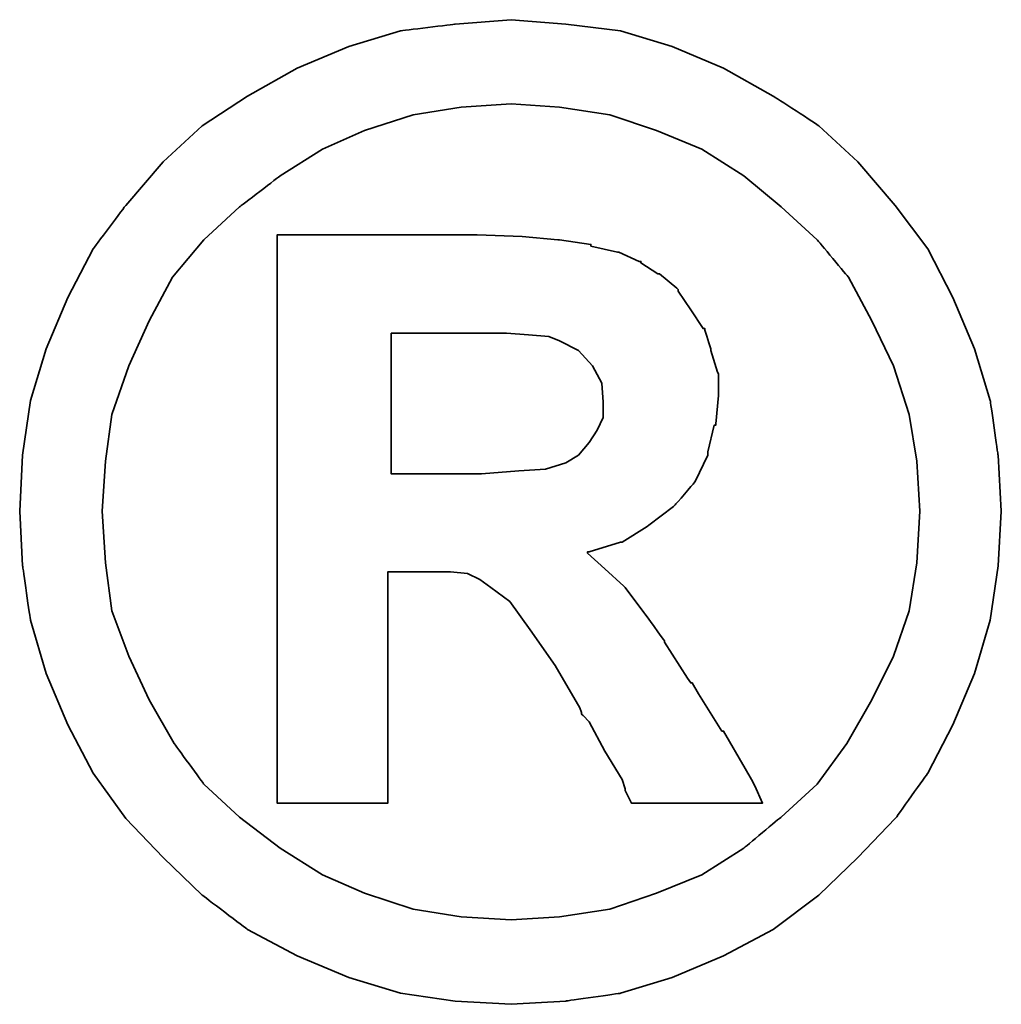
# Model space of a CAD drawing. Header units: millimetres. Extents: x 148 to 541, y 116 to 236.
# Tile 51 of 55: x 460.466 to 461.402, y 154.415 to 155.355. Entities that reach past the tile are written whole.
import ezdxf

# ---------------------------------------------------------------- set-up
doc = ezdxf.new("R2010")
doc.units = ezdxf.units.MM
doc.header["$LTSCALE"] = 0.1
doc.layers.add('DIM', color=4, linetype='CONTINUOUS')
doc.layers.add('layer 1', color=7, linetype='CONTINUOUS')

# ---------------------------------------------------------------- blocks, each defined once
blk = doc.blocks.new('TBI MOTION logo(完整正式版)')
at = {"layer": 'layer 1', "color": 22, "lineweight": 35}
for points, knots in [([(81.20634, 4.98624), (81.20634, 4.98624), (81.18649, 5.32862), (81.18649, 5.32862), (81.18649, 5.32862), (81.18649, 5.32862), (81.13886, 5.66206), (81.13886, 5.66206), (81.13886, 5.66206), (81.13886, 5.66206), (81.04359, 5.97764), (81.04359, 5.97764), (81.04359, 5.97764), (81.04359, 5.97764), (80.91061, 6.29124), (80.91061, 6.29124), (80.91061, 6.29124), (80.91061, 6.29124), (80.75778, 6.58697), (80.75778, 6.58697), (80.75778, 6.58697), (80.75778, 6.58697), (80.5593, 6.85294), (80.5593, 6.85294), (80.5593, 6.85294), (80.5593, 6.85294), (80.33105, 7.1189), (80.33105, 7.1189), (80.33105, 7.1189), (80.33105, 7.1189), (80.09287, 7.33921), (80.09287, 7.33921), (80.09287, 7.33921), (80.09287, 7.33921), (79.815, 7.51982), (79.815, 7.51982), (79.815, 7.51982), (79.815, 7.51982), (79.51133, 7.69051), (79.51133, 7.69051), (79.51133, 7.69051), (79.51133, 7.69051), (79.19773, 7.8235), (79.19773, 7.8235), (79.19773, 7.8235), (79.19773, 7.8235), (78.88215, 7.91877), (78.88215, 7.91877), (78.88215, 7.91877), (78.88215, 7.91877), (78.54871, 7.95846), (78.54871, 7.95846), (78.54871, 7.95846), (78.54871, 7.95846), (78.21526, 7.98625), (78.21526, 7.98625), (78.21526, 7.98625), (78.21526, 7.98625), (77.87388, 7.95846), (77.87388, 7.95846), (77.87388, 7.95846), (77.87388, 7.95846), (77.54044, 7.91877), (77.54044, 7.91877), (77.54044, 7.91877), (77.54044, 7.91877), (77.22485, 7.8235), (77.22485, 7.8235), (77.22485, 7.8235), (77.22485, 7.8235), (76.91027, 7.69051), (76.91027, 7.69051), (76.91027, 7.69051), (76.91027, 7.69051), (76.6056, 7.51982), (76.6056, 7.51982), (76.6056, 7.51982), (76.6056, 7.51982), (76.32972, 7.33921), (76.32972, 7.33921), (76.32972, 7.33921), (76.32972, 7.33921), (76.09154, 7.1189), (76.09154, 7.1189), (76.09154, 7.1189), (76.09154, 7.1189), (75.86329, 6.85294), (75.86329, 6.85294), (75.86329, 6.85294), (75.86329, 6.85294), (75.66382, 6.58697), (75.66382, 6.58697), (75.66382, 6.58697), (75.66382, 6.58697), (75.51099, 6.29124), (75.51099, 6.29124), (75.51099, 6.29124), (75.51099, 6.29124), (75.37702, 5.97764), (75.37702, 5.97764), (75.37702, 5.97764), (75.37702, 5.97764), (75.28175, 5.66206), (75.28175, 5.66206), (75.28175, 5.66206), (75.28175, 5.66206), (75.23411, 5.32862), (75.23411, 5.32862), (75.23411, 5.32862), (75.23411, 5.32862), (75.21625, 4.98624), (75.21625, 4.98624), (75.21625, 4.98624), (75.21625, 4.98624), (75.23411, 4.6528), (75.23411, 4.6528), (75.23411, 4.6528), (75.23411, 4.6528), (75.28175, 4.32035), (75.28175, 4.32035), (75.28175, 4.32035), (75.28175, 4.32035), (75.37702, 3.99583), (75.37702, 3.99583), (75.37702, 3.99583), (75.37702, 3.99583), (75.51099, 3.68224), (75.51099, 3.68224), (75.51099, 3.68224), (75.51099, 3.68224), (75.66382, 3.38749), (75.66382, 3.38749), (75.66382, 3.38749), (75.66382, 3.38749), (75.86329, 3.10963), (75.86329, 3.10963), (75.86329, 3.10963), (75.86329, 3.10963), (76.09154, 2.87145), (76.09154, 2.87145), (76.09154, 2.87145), (76.09154, 2.87145), (76.32972, 2.6432), (76.32972, 2.6432), (76.32972, 2.6432), (76.32972, 2.6432), (76.6056, 2.43381), (76.6056, 2.43381), (76.6056, 2.43381), (76.6056, 2.43381), (76.91027, 2.27205), (76.91027, 2.27205), (76.91027, 2.27205), (76.91027, 2.27205), (77.22485, 2.13906), (77.22485, 2.13906), (77.22485, 2.13906), (77.22485, 2.13906), (77.54044, 2.0438), (77.54044, 2.0438), (77.54044, 2.0438), (77.54044, 2.0438), (77.87388, 1.99616), (77.87388, 1.99616), (77.87388, 1.99616), (77.87388, 1.99616), (78.21526, 1.97631), (78.21526, 1.97631), (78.21526, 1.97631), (78.21526, 1.97631), (78.54871, 1.99616), (78.54871, 1.99616), (78.54871, 1.99616), (78.54871, 1.99616), (78.88215, 2.0438), (78.88215, 2.0438), (78.88215, 2.0438), (78.88215, 2.0438), (79.19773, 2.13906), (79.19773, 2.13906), (79.19773, 2.13906), (79.19773, 2.13906), (79.51133, 2.27205), (79.51133, 2.27205), (79.51133, 2.27205), (79.51133, 2.27205), (79.815, 2.43381), (79.815, 2.43381), (79.815, 2.43381), (79.815, 2.43381), (80.09287, 2.6432), (80.09287, 2.6432), (80.09287, 2.6432), (80.09287, 2.6432), (80.33105, 2.87145), (80.33105, 2.87145), (80.33105, 2.87145), (80.33105, 2.87145), (80.5593, 3.10963), (80.5593, 3.10963), (80.5593, 3.10963), (80.5593, 3.10963), (80.75778, 3.38749), (80.75778, 3.38749), (80.75778, 3.38749), (80.75778, 3.38749), (80.91061, 3.68224), (80.91061, 3.68224), (80.91061, 3.68224), (80.91061, 3.68224), (81.04359, 3.99583), (81.04359, 3.99583), (81.04359, 3.99583), (81.04359, 3.99583), (81.13886, 4.32035), (81.13886, 4.32035), (81.13886, 4.32035), (81.13886, 4.32035), (81.18649, 4.6528), (81.18649, 4.6528), (81.18649, 4.6528), (81.18649, 4.6528), (81.20634, 4.98624), (81.20634, 4.98624)], [0, 0, 0, 0, 0.0178571, 0.0178571, 0.0178571, 0.0178572, 0.0357143, 0.0357143, 0.0357143, 0.0357143, 0.0535714, 0.0535714, 0.0535714, 0.0535714, 0.0714286, 0.0714286, 0.0714286, 0.0714286, 0.0892857, 0.0892857, 0.0892857, 0.0892857, 0.1071429, 0.1071429, 0.1071429, 0.1071429, 0.125, 0.125, 0.125, 0.125, 0.1428571, 0.1428571, 0.1428571, 0.1428572, 0.1607143, 0.1607143, 0.1607143, 0.1607143, 0.1785714, 0.1785714, 0.1785714, 0.1785714, 0.1964286, 0.1964286, 0.1964286, 0.1964286, 0.2142857, 0.2142857, 0.2142857, 0.2142857, 0.2321429, 0.2321429, 0.2321429, 0.2321429, 0.25, 0.25, 0.25, 0.25, 0.2678571, 0.2678571, 0.2678571, 0.2678572, 0.2857143, 0.2857143, 0.2857143, 0.2857143, 0.3035714, 0.3035714, 0.3035714, 0.3035714, 0.3214286, 0.3214286, 0.3214286, 0.3214286, 0.3392857, 0.3392857, 0.3392857, 0.3392857, 0.3571429, 0.3571429, 0.3571429, 0.3571429, 0.375, 0.375, 0.375, 0.375, 0.3928571, 0.3928571, 0.3928571, 0.3928572, 0.4107143, 0.4107143, 0.4107143, 0.4107143, 0.4285714, 0.4285714, 0.4285714, 0.4285714, 0.4464286, 0.4464286, 0.4464286, 0.4464286, 0.4642857, 0.4642857, 0.4642857, 0.4642857, 0.4821429, 0.4821429, 0.4821429, 0.4821429, 0.5, 0.5, 0.5, 0.5, 0.5178571, 0.5178571, 0.5178571, 0.5178572, 0.5357143, 0.5357143, 0.5357143, 0.5357143, 0.5535714, 0.5535714, 0.5535714, 0.5535714, 0.5714286, 0.5714286, 0.5714286, 0.5714286, 0.5892857, 0.5892857, 0.5892857, 0.5892857, 0.6071429, 0.6071429, 0.6071429, 0.6071429, 0.625, 0.625, 0.625, 0.625, 0.6428571, 0.6428571, 0.6428571, 0.6428572, 0.6607143, 0.6607143, 0.6607143, 0.6607143, 0.6785714, 0.6785714, 0.6785714, 0.6785714, 0.6964286, 0.6964286, 0.6964286, 0.6964286, 0.7142857, 0.7142857, 0.7142857, 0.7142857, 0.7321429, 0.7321429, 0.7321429, 0.7321429, 0.75, 0.75, 0.75, 0.75, 0.7678571, 0.7678571, 0.7678571, 0.7678572, 0.7857143, 0.7857143, 0.7857143, 0.7857143, 0.8035714, 0.8035714, 0.8035714, 0.8035714, 0.8214286, 0.8214286, 0.8214286, 0.8214286, 0.8392857, 0.8392857, 0.8392857, 0.8392857, 0.8571429, 0.8571429, 0.8571429, 0.8571429, 0.875, 0.875, 0.875, 0.875, 0.8928571, 0.8928571, 0.8928571, 0.8928572, 0.9107143, 0.9107143, 0.9107143, 0.9107143, 0.9285714, 0.9285714, 0.9285714, 0.9285714, 0.9464286, 0.9464286, 0.9464286, 0.9464286, 0.9642857, 0.9642857, 0.9642857, 0.9642857, 0.9821429, 0.9821429, 0.9821429, 0.9821429, 1, 1, 1, 1]), ([(80.71014, 4.98624), (80.71014, 4.98624), (80.69129, 5.29091), (80.69129, 5.29091), (80.69129, 5.29091), (80.69129, 5.29091), (80.64464, 5.57672), (80.64464, 5.57672), (80.64464, 5.57672), (80.64464, 5.57672), (80.54937, 5.87245), (80.54937, 5.87245), (80.54937, 5.87245), (80.54937, 5.87245), (80.41639, 6.14833), (80.41639, 6.14833), (80.41639, 6.14833), (80.41639, 6.14833), (80.27349, 6.41429), (80.27349, 6.41429), (80.27349, 6.41429), (80.27349, 6.41429), (80.08295, 6.64255), (80.08295, 6.64255), (80.08295, 6.64255), (80.08295, 6.64255), (79.86264, 6.84301), (79.86264, 6.84301), (79.86264, 6.84301), (79.86264, 6.84301), (79.63439, 7.03355), (79.63439, 7.03355), (79.63439, 7.03355), (79.63439, 7.03355), (79.37835, 7.1963), (79.37835, 7.1963), (79.37835, 7.1963), (79.37835, 7.1963), (79.10246, 7.30944), (79.10246, 7.30944), (79.10246, 7.30944), (79.10246, 7.30944), (78.81665, 7.40471), (78.81665, 7.40471), (78.81665, 7.40471), (78.81665, 7.40471), (78.511, 7.45234), (78.511, 7.45234), (78.511, 7.45234), (78.511, 7.45234), (78.21526, 7.47219), (78.21526, 7.47219), (78.21526, 7.47219), (78.21526, 7.47219), (77.9106, 7.45234), (77.9106, 7.45234), (77.9106, 7.45234), (77.9106, 7.45234), (77.61685, 7.40471), (77.61685, 7.40471), (77.61685, 7.40471), (77.61685, 7.40471), (77.32012, 7.30944), (77.32012, 7.30944), (77.32012, 7.30944), (77.32012, 7.30944), (77.06309, 7.1963), (77.06309, 7.1963), (77.06309, 7.1963), (77.06309, 7.1963), (76.80606, 7.03355), (76.80606, 7.03355), (76.80606, 7.03355), (76.80606, 7.03355), (76.55797, 6.84301), (76.55797, 6.84301), (76.55797, 6.84301), (76.55797, 6.84301), (76.34063, 6.64255), (76.34063, 6.64255), (76.34063, 6.64255), (76.34063, 6.64255), (76.1491, 6.41429), (76.1491, 6.41429), (76.1491, 6.41429), (76.1491, 6.41429), (76.0062, 6.14833), (76.0062, 6.14833), (76.0062, 6.14833), (76.0062, 6.14833), (75.88314, 5.87245), (75.88314, 5.87245), (75.88314, 5.87245), (75.88314, 5.87245), (75.77794, 5.57672), (75.77794, 5.57672), (75.77794, 5.57672), (75.77794, 5.57672), (75.73924, 5.29091), (75.73924, 5.29091), (75.73924, 5.29091), (75.73924, 5.29091), (75.72039, 4.98624), (75.72039, 4.98624), (75.72039, 4.98624), (75.72039, 4.98624), (75.73924, 4.67165), (75.73924, 4.67165), (75.73924, 4.67165), (75.73924, 4.67165), (75.77794, 4.37791), (75.77794, 4.37791), (75.77794, 4.37791), (75.77794, 4.37791), (75.88314, 4.10102), (75.88314, 4.10102), (75.88314, 4.10102), (75.88314, 4.10102), (76.0062, 3.83407), (76.0062, 3.83407), (76.0062, 3.83407), (76.0062, 3.83407), (76.15902, 3.56811), (76.15902, 3.56811), (76.15902, 3.56811), (76.15902, 3.56811), (76.34063, 3.32001), (76.34063, 3.32001), (76.34063, 3.32001), (76.34063, 3.32001), (76.55797, 3.11955), (76.55797, 3.11955), (76.55797, 3.11955), (76.55797, 3.11955), (76.80606, 2.92901), (76.80606, 2.92901), (76.80606, 2.92901), (76.80606, 2.92901), (77.06309, 2.76725), (77.06309, 2.76725), (77.06309, 2.76725), (77.06309, 2.76725), (77.32012, 2.65412), (77.32012, 2.65412), (77.32012, 2.65412), (77.32012, 2.65412), (77.61685, 2.55786), (77.61685, 2.55786), (77.61685, 2.55786), (77.61685, 2.55786), (77.9106, 2.51022), (77.9106, 2.51022), (77.9106, 2.51022), (77.9106, 2.51022), (78.21526, 2.49137), (78.21526, 2.49137), (78.21526, 2.49137), (78.21526, 2.49137), (78.511, 2.51022), (78.511, 2.51022), (78.511, 2.51022), (78.511, 2.51022), (78.81665, 2.55786), (78.81665, 2.55786), (78.81665, 2.55786), (78.81665, 2.55786), (79.10246, 2.65412), (79.10246, 2.65412), (79.10246, 2.65412), (79.10246, 2.65412), (79.37835, 2.76725), (79.37835, 2.76725), (79.37835, 2.76725), (79.37835, 2.76725), (79.63439, 2.92901), (79.63439, 2.92901), (79.63439, 2.92901), (79.63439, 2.92901), (79.86264, 3.11955), (79.86264, 3.11955), (79.86264, 3.11955), (79.86264, 3.11955), (80.08295, 3.32001), (80.08295, 3.32001), (80.08295, 3.32001), (80.08295, 3.32001), (80.26356, 3.56811), (80.26356, 3.56811), (80.26356, 3.56811), (80.26356, 3.56811), (80.41639, 3.83407), (80.41639, 3.83407), (80.41639, 3.83407), (80.41639, 3.83407), (80.54937, 4.10102), (80.54937, 4.10102), (80.54937, 4.10102), (80.54937, 4.10102), (80.64464, 4.37791), (80.64464, 4.37791), (80.64464, 4.37791), (80.64464, 4.37791), (80.69129, 4.67165), (80.69129, 4.67165), (80.69129, 4.67165), (80.69129, 4.67165), (80.71014, 4.98624), (80.71014, 4.98624)], [0, 0, 0, 0, 0.0192308, 0.0192308, 0.0192308, 0.0192308, 0.0384615, 0.0384615, 0.0384615, 0.0384615, 0.0576923, 0.0576923, 0.0576923, 0.0576923, 0.0769231, 0.0769231, 0.0769231, 0.0769231, 0.0961538, 0.0961538, 0.0961538, 0.0961539, 0.1153846, 0.1153846, 0.1153846, 0.1153846, 0.1346154, 0.1346154, 0.1346154, 0.1346154, 0.1538462, 0.1538462, 0.1538462, 0.1538462, 0.1730769, 0.1730769, 0.1730769, 0.1730769, 0.1923077, 0.1923077, 0.1923077, 0.1923077, 0.2115385, 0.2115385, 0.2115385, 0.2115385, 0.2307692, 0.2307692, 0.2307692, 0.2307692, 0.25, 0.25, 0.25, 0.25, 0.2692308, 0.2692308, 0.2692308, 0.2692308, 0.2884615, 0.2884615, 0.2884615, 0.2884615, 0.3076923, 0.3076923, 0.3076923, 0.3076923, 0.3269231, 0.3269231, 0.3269231, 0.3269231, 0.3461538, 0.3461538, 0.3461538, 0.3461539, 0.3653846, 0.3653846, 0.3653846, 0.3653846, 0.3846154, 0.3846154, 0.3846154, 0.3846154, 0.4038462, 0.4038462, 0.4038462, 0.4038462, 0.4230769, 0.4230769, 0.4230769, 0.4230769, 0.4423077, 0.4423077, 0.4423077, 0.4423077, 0.4615385, 0.4615385, 0.4615385, 0.4615385, 0.4807692, 0.4807692, 0.4807692, 0.4807692, 0.5, 0.5, 0.5, 0.5, 0.5192308, 0.5192308, 0.5192308, 0.5192308, 0.5384615, 0.5384615, 0.5384615, 0.5384615, 0.5576923, 0.5576923, 0.5576923, 0.5576923, 0.5769231, 0.5769231, 0.5769231, 0.5769231, 0.5961538, 0.5961538, 0.5961538, 0.5961539, 0.6153846, 0.6153846, 0.6153846, 0.6153846, 0.6346154, 0.6346154, 0.6346154, 0.6346154, 0.6538462, 0.6538462, 0.6538462, 0.6538462, 0.6730769, 0.6730769, 0.6730769, 0.6730769, 0.6923077, 0.6923077, 0.6923077, 0.6923077, 0.7115385, 0.7115385, 0.7115385, 0.7115385, 0.7307692, 0.7307692, 0.7307692, 0.7307692, 0.75, 0.75, 0.75, 0.75, 0.7692308, 0.7692308, 0.7692308, 0.7692308, 0.7884615, 0.7884615, 0.7884615, 0.7884615, 0.8076923, 0.8076923, 0.8076923, 0.8076923, 0.8269231, 0.8269231, 0.8269231, 0.8269231, 0.8461538, 0.8461538, 0.8461538, 0.8461539, 0.8653846, 0.8653846, 0.8653846, 0.8653846, 0.8846154, 0.8846154, 0.8846154, 0.8846154, 0.9038462, 0.9038462, 0.9038462, 0.9038462, 0.9230769, 0.9230769, 0.9230769, 0.9230769, 0.9423077, 0.9423077, 0.9423077, 0.9423077, 0.9615385, 0.9615385, 0.9615385, 0.9615385, 0.9807692, 0.9807692, 0.9807692, 0.9807692, 1, 1, 1, 1]), ([(76.78721, 3.2823), (76.78721, 3.2823), (76.78721, 3.32001), (76.78721, 3.32001), (76.78721, 3.32001), (76.78721, 3.32001), (76.78721, 3.42422), (76.78721, 3.42422), (76.78721, 3.42422), (76.78721, 3.42422), (76.78721, 3.59689), (76.78721, 3.59689), (76.78721, 3.59689), (76.78721, 3.59689), (76.78721, 3.80529), (76.78721, 3.80529), (76.78721, 3.80529), (76.78721, 3.80529), (76.78721, 4.0524), (76.78721, 4.0524), (76.78721, 4.0524), (76.78721, 4.0524), (76.78721, 4.32035), (76.78721, 4.32035), (76.78721, 4.32035), (76.78721, 4.32035), (76.78721, 4.92868), (76.78721, 4.92868), (76.78721, 4.92868), (76.78721, 4.92868), (76.78721, 5.53801), (76.78721, 5.53801), (76.78721, 5.53801), (76.78721, 5.53801), (76.78721, 5.82482), (76.78721, 5.82482), (76.78721, 5.82482), (76.78721, 5.82482), (76.78721, 6.07291), (76.78721, 6.07291), (76.78721, 6.07291), (76.78721, 6.07291), (76.78721, 6.30017), (76.78721, 6.30017), (76.78721, 6.30017), (76.78721, 6.30017), (76.78721, 6.45399), (76.78721, 6.45399), (76.78721, 6.45399), (76.78721, 6.45399), (76.78721, 6.5572), (76.78721, 6.5572), (76.78721, 6.5572), (76.78721, 6.5572), (76.78721, 6.59689), (76.78721, 6.59689), (76.78721, 6.59689), (76.78721, 6.59689), (76.78721, 6.67232), (76.78721, 6.67232), (76.78721, 6.67232), (76.78721, 6.67232), (76.8537, 6.67232), (76.8537, 6.67232), (76.8537, 6.67232), (76.8537, 6.67232), (76.87355, 6.67232), (76.87355, 6.67232), (76.87355, 6.67232), (76.87355, 6.67232), (76.91027, 6.67232), (76.91027, 6.67232), (76.91027, 6.67232), (76.91027, 6.67232), (77.04424, 6.67232), (77.04424, 6.67232), (77.04424, 6.67232), (77.04424, 6.67232), (77.22485, 6.67232), (77.22485, 6.67232), (77.22485, 6.67232), (77.22485, 6.67232), (77.43524, 6.67232), (77.43524, 6.67232), (77.43524, 6.67232), (77.43524, 6.67232), (77.65357, 6.67232), (77.65357, 6.67232), (77.65357, 6.67232), (77.65357, 6.67232), (77.82625, 6.67232), (77.82625, 6.67232), (77.82625, 6.67232), (77.82625, 6.67232), (77.94037, 6.67232), (77.94037, 6.67232), (77.94037, 6.67232), (77.94037, 6.67232), (77.97709, 6.67232), (77.97709, 6.67232), (77.97709, 6.67232), (77.97709, 6.67232), (77.99694, 6.67232), (77.99694, 6.67232), (77.99694, 6.67232), (77.99694, 6.67232), (78.00686, 6.67232), (78.00686, 6.67232), (78.00686, 6.67232), (78.00686, 6.67232), (78.28275, 6.6624), (78.28275, 6.6624), (78.28275, 6.6624), (78.28275, 6.6624), (78.50107, 6.64255), (78.50107, 6.64255), (78.50107, 6.64255), (78.50107, 6.64255), (78.511, 6.64255), (78.511, 6.64255), (78.511, 6.64255), (78.511, 6.64255), (78.70154, 6.61476), (78.70154, 6.61476), (78.70154, 6.61476), (78.70154, 6.61476), (78.70154, 6.60483), (78.70154, 6.60483), (78.70154, 6.60483), (78.70154, 6.60483), (78.86429, 6.56713), (78.86429, 6.56713), (78.86429, 6.56713), (78.86429, 6.56713), (78.87223, 6.56713), (78.87223, 6.56713), (78.87223, 6.56713), (78.87223, 6.56713), (78.99727, 6.51056), (78.99727, 6.51056), (78.99727, 6.51056), (78.99727, 6.51056), (79.00719, 6.51056), (79.00719, 6.51056), (79.00719, 6.51056), (79.00719, 6.51056), (79.00719, 6.50162), (79.00719, 6.50162), (79.00719, 6.50162), (79.00719, 6.50162), (79.1104, 6.43415), (79.1104, 6.43415), (79.1104, 6.43415), (79.1104, 6.43415), (79.12132, 6.43415), (79.12132, 6.43415), (79.12132, 6.43415), (79.12132, 6.43415), (79.22552, 6.34781), (79.22552, 6.34781), (79.22552, 6.34781), (79.22552, 6.34781), (79.23544, 6.33888), (79.23544, 6.33888), (79.23544, 6.33888), (79.23544, 6.33888), (79.23544, 6.32895), (79.23544, 6.32895), (79.23544, 6.32895), (79.23544, 6.32895), (79.31087, 6.21483), (79.31087, 6.21483), (79.31087, 6.21483), (79.31087, 6.21483), (79.38629, 6.1007), (79.38629, 6.1007), (79.38629, 6.1007), (79.38629, 6.1007), (79.3972, 6.1007), (79.3972, 6.1007), (79.3972, 6.1007), (79.3972, 6.1007), (79.3972, 6.09078), (79.3972, 6.09078), (79.3972, 6.09078), (79.3972, 6.09078), (79.43392, 5.97764), (79.43392, 5.97764), (79.43392, 5.97764), (79.43392, 5.97764), (79.43392, 5.96772), (79.43392, 5.96772), (79.43392, 5.96772), (79.43392, 5.96772), (79.47362, 5.83474), (79.47362, 5.83474), (79.47362, 5.83474), (79.47362, 5.83474), (79.48156, 5.82482), (79.48156, 5.82482), (79.48156, 5.82482), (79.48156, 5.82482), (79.48156, 5.69977), (79.48156, 5.69977), (79.48156, 5.69977), (79.48156, 5.69977), (79.48156, 5.69183), (79.48156, 5.69183), (79.48156, 5.69183), (79.48156, 5.69183), (79.4637, 5.51915), (79.4637, 5.51915), (79.4637, 5.51915), (79.4637, 5.51915), (79.4637, 5.51122), (79.4637, 5.51122), (79.4637, 5.51122), (79.4637, 5.51122), (79.45377, 5.51122), (79.45377, 5.51122), (79.45377, 5.51122), (79.45377, 5.51122), (79.41507, 5.34847), (79.41507, 5.34847), (79.41507, 5.34847), (79.41507, 5.34847), (79.41507, 5.33854), (79.41507, 5.33854), (79.41507, 5.33854), (79.41507, 5.33854), (79.41507, 5.32862), (79.41507, 5.32862), (79.41507, 5.32862), (79.41507, 5.32862), (79.33865, 5.16785), (79.33865, 5.16785), (79.33865, 5.16785), (79.33865, 5.16785), (79.33071, 5.15693), (79.33071, 5.15693), (79.33071, 5.15693), (79.33071, 5.15693), (79.2156, 5.02495), (79.2156, 5.02495), (79.2156, 5.02495), (79.2156, 5.02495), (79.20567, 5.01502), (79.20567, 5.01502), (79.20567, 5.01502), (79.20567, 5.01502), (79.05483, 4.89991), (79.05483, 4.89991), (79.05483, 4.89991), (79.05483, 4.89991), (79.04491, 4.89197), (79.04491, 4.89197), (79.04491, 4.89197), (79.04491, 4.89197), (78.89208, 4.7967), (78.89208, 4.7967), (78.89208, 4.7967), (78.89208, 4.7967), (78.88215, 4.7967), (78.88215, 4.7967), (78.88215, 4.7967), (78.88215, 4.7967), (78.69161, 4.73913), (78.69161, 4.73913), (78.69161, 4.73913), (78.69161, 4.73913), (78.68169, 4.73913), (78.68169, 4.73913), (78.68169, 4.73913), (78.68169, 4.73913), (78.68169, 4.72921), (78.68169, 4.72921), (78.68169, 4.72921), (78.68169, 4.72921), (78.78688, 4.63394), (78.78688, 4.63394), (78.78688, 4.63394), (78.78688, 4.63394), (78.902, 4.52875), (78.902, 4.52875), (78.902, 4.52875), (78.902, 4.52875), (78.91093, 4.52081), (78.91093, 4.52081), (78.91093, 4.52081), (78.91093, 4.52081), (79.02506, 4.36798), (79.02506, 4.36798), (79.02506, 4.36798), (79.02506, 4.36798), (79.1501, 4.1953), (79.1501, 4.1953), (79.1501, 4.1953), (79.1501, 4.1953), (79.1501, 4.18736), (79.1501, 4.18736), (79.1501, 4.18736), (79.1501, 4.18736), (79.29201, 3.96705), (79.29201, 3.96705), (79.29201, 3.96705), (79.29201, 3.96705), (79.31087, 3.93828), (79.31087, 3.93828), (79.31087, 3.93828), (79.31087, 3.93828), (79.32079, 3.93828), (79.32079, 3.93828), (79.32079, 3.93828), (79.32079, 3.93828), (79.3585, 3.87178), (79.3585, 3.87178), (79.3585, 3.87178), (79.3585, 3.87178), (79.50141, 3.64353), (79.50141, 3.64353), (79.50141, 3.64353), (79.50141, 3.64353), (79.51133, 3.64353), (79.51133, 3.64353), (79.51133, 3.64353), (79.51133, 3.64353), (79.64431, 3.41528), (79.64431, 3.41528), (79.64431, 3.41528), (79.64431, 3.41528), (79.68202, 3.3478), (79.68202, 3.3478), (79.68202, 3.3478), (79.68202, 3.3478), (79.70187, 3.31009), (79.70187, 3.31009), (79.70187, 3.31009), (79.70187, 3.31009), (79.7495, 3.2049), (79.7495, 3.2049), (79.7495, 3.2049), (79.7495, 3.2049), (79.64431, 3.2049), (79.64431, 3.2049), (79.64431, 3.2049), (79.64431, 3.2049), (79.62546, 3.2049), (79.62546, 3.2049), (79.62546, 3.2049), (79.62546, 3.2049), (79.53912, 3.2049), (79.53912, 3.2049), (79.53912, 3.2049), (79.53912, 3.2049), (79.31087, 3.2049), (79.31087, 3.2049), (79.31087, 3.2049), (79.31087, 3.2049), (79.08262, 3.2049), (79.08262, 3.2049), (79.08262, 3.2049), (79.08262, 3.2049), (79.00719, 3.2049), (79.00719, 3.2049), (79.00719, 3.2049), (79.00719, 3.2049), (78.98735, 3.2049), (78.98735, 3.2049), (78.98735, 3.2049), (78.98735, 3.2049), (78.94964, 3.2049), (78.94964, 3.2049), (78.94964, 3.2049), (78.94964, 3.2049), (78.92979, 3.24459), (78.92979, 3.24459), (78.92979, 3.24459), (78.92979, 3.24459), (78.91093, 3.2823), (78.91093, 3.2823), (78.91093, 3.2823), (78.91093, 3.2823), (78.91093, 3.29223), (78.91093, 3.29223), (78.91093, 3.29223), (78.91093, 3.29223), (78.89208, 3.3478), (78.89208, 3.3478), (78.89208, 3.3478), (78.89208, 3.3478), (78.78688, 3.52048), (78.78688, 3.52048), (78.78688, 3.52048), (78.78688, 3.52048), (78.69161, 3.7001), (78.69161, 3.7001), (78.69161, 3.7001), (78.69161, 3.7001), (78.6539, 3.7388), (78.6539, 3.7388), (78.6539, 3.7388), (78.6539, 3.7388), (78.64398, 3.74873), (78.64398, 3.74873), (78.64398, 3.74873), (78.64398, 3.74873), (78.64398, 3.75766), (78.64398, 3.75766), (78.64398, 3.75766), (78.64398, 3.75766), (78.63405, 3.78644), (78.63405, 3.78644), (78.63405, 3.78644), (78.63405, 3.78644), (78.48321, 4.04347), (78.48321, 4.04347), (78.48321, 4.04347), (78.48321, 4.04347), (78.33038, 4.2618), (78.33038, 4.2618), (78.33038, 4.2618), (78.33038, 4.2618), (78.20732, 4.43447), (78.20732, 4.43447), (78.20732, 4.43447), (78.20732, 4.43447), (78.09221, 4.52081), (78.09221, 4.52081), (78.09221, 4.52081), (78.09221, 4.52081), (78.02472, 4.56845), (78.02472, 4.56845), (78.02472, 4.56845), (78.02472, 4.56845), (77.9493, 4.60616), (77.9493, 4.60616), (77.9493, 4.60616), (77.9493, 4.60616), (77.8451, 4.61608), (77.8451, 4.61608), (77.8451, 4.61608), (77.8451, 4.61608), (77.71113, 4.61608), (77.71113, 4.61608), (77.71113, 4.61608), (77.71113, 4.61608), (77.69128, 4.61608), (77.69128, 4.61608), (77.69128, 4.61608), (77.69128, 4.61608), (77.67342, 4.61608), (77.67342, 4.61608), (77.67342, 4.61608), (77.67342, 4.61608), (77.5583, 4.61608), (77.5583, 4.61608), (77.5583, 4.61608), (77.5583, 4.61608), (77.46303, 4.61608), (77.46303, 4.61608), (77.46303, 4.61608), (77.46303, 4.61608), (77.46303, 4.54761), (77.46303, 4.54761), (77.46303, 4.54761), (77.46303, 4.54761), (77.46303, 4.47318), (77.46303, 4.47318), (77.46303, 4.47318), (77.46303, 4.47318), (77.46303, 4.24294), (77.46303, 4.24294), (77.46303, 4.24294), (77.46303, 4.24294), (77.46303, 3.99583), (77.46303, 3.99583), (77.46303, 3.99583), (77.46303, 3.99583), (77.46303, 3.72888), (77.46303, 3.72888), (77.46303, 3.72888), (77.46303, 3.72888), (77.46303, 3.51055), (77.46303, 3.51055), (77.46303, 3.51055), (77.46303, 3.51055), (77.46303, 3.42422), (77.46303, 3.42422), (77.46303, 3.42422), (77.46303, 3.42422), (77.46303, 3.35773), (77.46303, 3.35773), (77.46303, 3.35773), (77.46303, 3.35773), (77.46303, 3.30017), (77.46303, 3.30017), (77.46303, 3.30017), (77.46303, 3.30017), (77.46303, 3.2823), (77.46303, 3.2823), (77.46303, 3.2823), (77.46303, 3.2823), (77.46303, 3.2049), (77.46303, 3.2049), (77.46303, 3.2049), (77.46303, 3.2049), (77.39753, 3.2049), (77.39753, 3.2049), (77.39753, 3.2049), (77.39753, 3.2049), (77.37768, 3.2049), (77.37768, 3.2049), (77.37768, 3.2049), (77.37768, 3.2049), (77.32012, 3.2049), (77.32012, 3.2049), (77.32012, 3.2049), (77.32012, 3.2049), (77.12165, 3.2049), (77.12165, 3.2049), (77.12165, 3.2049), (77.12165, 3.2049), (76.94897, 3.2049), (76.94897, 3.2049), (76.94897, 3.2049), (76.94897, 3.2049), (76.8924, 3.2049), (76.8924, 3.2049), (76.8924, 3.2049), (76.8924, 3.2049), (76.8537, 3.2049), (76.8537, 3.2049), (76.8537, 3.2049), (76.8537, 3.2049), (76.78721, 3.2049), (76.78721, 3.2049), (76.78721, 3.2049), (76.78721, 3.2049), (76.78721, 3.2823), (76.78721, 3.2823)], [0, 0, 0, 0, 0.0074074, 0.0074074, 0.0074074, 0.0074074, 0.0148148, 0.0148148, 0.0148148, 0.0148148, 0.0222222, 0.0222222, 0.0222222, 0.0222222, 0.0296296, 0.0296296, 0.0296296, 0.0296296, 0.037037, 0.037037, 0.037037, 0.037037, 0.0444444, 0.0444444, 0.0444444, 0.0444445, 0.0518519, 0.0518519, 0.0518519, 0.0518519, 0.0592593, 0.0592593, 0.0592593, 0.0592593, 0.0666667, 0.0666667, 0.0666667, 0.0666667, 0.0740741, 0.0740741, 0.0740741, 0.0740741, 0.0814815, 0.0814815, 0.0814815, 0.0814815, 0.0888889, 0.0888889, 0.0888889, 0.0888889, 0.0962963, 0.0962963, 0.0962963, 0.0962963, 0.1037037, 0.1037037, 0.1037037, 0.1037037, 0.1111111, 0.1111111, 0.1111111, 0.1111111, 0.1185185, 0.1185185, 0.1185185, 0.1185185, 0.1259259, 0.1259259, 0.1259259, 0.1259259, 0.1333333, 0.1333333, 0.1333333, 0.1333333, 0.1407407, 0.1407407, 0.1407407, 0.1407408, 0.1481481, 0.1481481, 0.1481481, 0.1481482, 0.1555556, 0.1555556, 0.1555556, 0.1555556, 0.162963, 0.162963, 0.162963, 0.162963, 0.1703704, 0.1703704, 0.1703704, 0.1703704, 0.1777778, 0.1777778, 0.1777778, 0.1777778, 0.1851852, 0.1851852, 0.1851852, 0.1851852, 0.1925926, 0.1925926, 0.1925926, 0.1925926, 0.2, 0.2, 0.2, 0.2, 0.2074074, 0.2074074, 0.2074074, 0.2074074, 0.2148148, 0.2148148, 0.2148148, 0.2148148, 0.2222222, 0.2222222, 0.2222222, 0.2222222, 0.2296296, 0.2296296, 0.2296296, 0.2296296, 0.237037, 0.237037, 0.237037, 0.237037, 0.2444444, 0.2444444, 0.2444444, 0.2444445, 0.2518519, 0.2518519, 0.2518519, 0.2518519, 0.2592593, 0.2592593, 0.2592593, 0.2592593, 0.2666667, 0.2666667, 0.2666667, 0.2666667, 0.2740741, 0.2740741, 0.2740741, 0.2740741, 0.2814815, 0.2814815, 0.2814815, 0.2814815, 0.2888889, 0.2888889, 0.2888889, 0.2888889, 0.2962963, 0.2962963, 0.2962963, 0.2962963, 0.3037037, 0.3037037, 0.3037037, 0.3037037, 0.3111111, 0.3111111, 0.3111111, 0.3111111, 0.3185185, 0.3185185, 0.3185185, 0.3185185, 0.3259259, 0.3259259, 0.3259259, 0.3259259, 0.3333333, 0.3333333, 0.3333333, 0.3333333, 0.3407407, 0.3407407, 0.3407407, 0.3407408, 0.3481481, 0.3481481, 0.3481481, 0.3481482, 0.3555556, 0.3555556, 0.3555556, 0.3555556, 0.362963, 0.362963, 0.362963, 0.362963, 0.3703704, 0.3703704, 0.3703704, 0.3703704, 0.3777778, 0.3777778, 0.3777778, 0.3777778, 0.3851852, 0.3851852, 0.3851852, 0.3851852, 0.3925926, 0.3925926, 0.3925926, 0.3925926, 0.4, 0.4, 0.4, 0.4, 0.4074074, 0.4074074, 0.4074074, 0.4074074, 0.4148148, 0.4148148, 0.4148148, 0.4148148, 0.4222222, 0.4222222, 0.4222222, 0.4222222, 0.4296296, 0.4296296, 0.4296296, 0.4296296, 0.437037, 0.437037, 0.437037, 0.437037, 0.4444444, 0.4444444, 0.4444444, 0.4444445, 0.4518519, 0.4518519, 0.4518519, 0.4518519, 0.4592593, 0.4592593, 0.4592593, 0.4592593, 0.4666667, 0.4666667, 0.4666667, 0.4666667, 0.4740741, 0.4740741, 0.4740741, 0.4740741, 0.4814815, 0.4814815, 0.4814815, 0.4814815, 0.4888889, 0.4888889, 0.4888889, 0.4888889, 0.4962963, 0.4962963, 0.4962963, 0.4962963, 0.5037037, 0.5037037, 0.5037037, 0.5037037, 0.5111111, 0.5111111, 0.5111111, 0.5111111, 0.5185185, 0.5185185, 0.5185185, 0.5185185, 0.5259259, 0.5259259, 0.5259259, 0.5259259, 0.5333333, 0.5333333, 0.5333333, 0.5333333, 0.5407407, 0.5407407, 0.5407407, 0.5407408, 0.5481481, 0.5481481, 0.5481481, 0.5481482, 0.5555556, 0.5555556, 0.5555556, 0.5555556, 0.562963, 0.562963, 0.562963, 0.562963, 0.5703704, 0.5703704, 0.5703704, 0.5703704, 0.5777778, 0.5777778, 0.5777778, 0.5777778, 0.5851852, 0.5851852, 0.5851852, 0.5851852, 0.5925926, 0.5925926, 0.5925926, 0.5925926, 0.6, 0.6, 0.6, 0.6, 0.6074074, 0.6074074, 0.6074074, 0.6074074, 0.6148148, 0.6148148, 0.6148148, 0.6148148, 0.6222222, 0.6222222, 0.6222222, 0.6222222, 0.6296296, 0.6296296, 0.6296296, 0.6296296, 0.637037, 0.637037, 0.637037, 0.637037, 0.6444444, 0.6444444, 0.6444444, 0.6444445, 0.6518519, 0.6518519, 0.6518519, 0.6518519, 0.6592593, 0.6592593, 0.6592593, 0.6592593, 0.6666667, 0.6666667, 0.6666667, 0.6666667, 0.6740741, 0.6740741, 0.6740741, 0.6740741, 0.6814815, 0.6814815, 0.6814815, 0.6814815, 0.6888889, 0.6888889, 0.6888889, 0.6888889, 0.6962963, 0.6962963, 0.6962963, 0.6962963, 0.7037037, 0.7037037, 0.7037037, 0.7037037, 0.7111111, 0.7111111, 0.7111111, 0.7111111, 0.7185185, 0.7185185, 0.7185185, 0.7185185, 0.7259259, 0.7259259, 0.7259259, 0.7259259, 0.7333333, 0.7333333, 0.7333333, 0.7333333, 0.7407407, 0.7407407, 0.7407407, 0.7407408, 0.7481481, 0.7481481, 0.7481481, 0.7481482, 0.7555556, 0.7555556, 0.7555556, 0.7555556, 0.762963, 0.762963, 0.762963, 0.762963, 0.7703704, 0.7703704, 0.7703704, 0.7703704, 0.7777778, 0.7777778, 0.7777778, 0.7777778, 0.7851852, 0.7851852, 0.7851852, 0.7851852, 0.7925926, 0.7925926, 0.7925926, 0.7925926, 0.8, 0.8, 0.8, 0.8, 0.8074074, 0.8074074, 0.8074074, 0.8074074, 0.8148148, 0.8148148, 0.8148148, 0.8148148, 0.8222222, 0.8222222, 0.8222222, 0.8222222, 0.8296296, 0.8296296, 0.8296296, 0.8296296, 0.837037, 0.837037, 0.837037, 0.837037, 0.8444444, 0.8444444, 0.8444444, 0.8444445, 0.8518519, 0.8518519, 0.8518519, 0.8518519, 0.8592593, 0.8592593, 0.8592593, 0.8592593, 0.8666667, 0.8666667, 0.8666667, 0.8666667, 0.8740741, 0.8740741, 0.8740741, 0.8740741, 0.8814815, 0.8814815, 0.8814815, 0.8814815, 0.8888889, 0.8888889, 0.8888889, 0.8888889, 0.8962963, 0.8962963, 0.8962963, 0.8962963, 0.9037037, 0.9037037, 0.9037037, 0.9037037, 0.9111111, 0.9111111, 0.9111111, 0.9111111, 0.9185185, 0.9185185, 0.9185185, 0.9185185, 0.9259259, 0.9259259, 0.9259259, 0.9259259, 0.9333333, 0.9333333, 0.9333333, 0.9333333, 0.9407407, 0.9407407, 0.9407407, 0.9407408, 0.9481481, 0.9481481, 0.9481481, 0.9481482, 0.9555556, 0.9555556, 0.9555556, 0.9555556, 0.962963, 0.962963, 0.962963, 0.962963, 0.9703704, 0.9703704, 0.9703704, 0.9703704, 0.9777778, 0.9777778, 0.9777778, 0.9777778, 0.9851852, 0.9851852, 0.9851852, 0.9851852, 0.9925926, 0.9925926, 0.9925926, 0.9925926, 1, 1, 1, 1]), ([(77.48288, 6.07291), (77.48288, 6.07291), (77.48288, 5.99551), (77.48288, 5.99551), (77.48288, 5.99551), (77.48288, 5.99551), (77.48288, 5.82482), (77.48288, 5.82482), (77.48288, 5.82482), (77.48288, 5.82482), (77.48288, 5.63328), (77.48288, 5.63328), (77.48288, 5.63328), (77.48288, 5.63328), (77.48288, 5.46358), (77.48288, 5.46358), (77.48288, 5.46358), (77.48288, 5.46358), (77.48288, 5.29091), (77.48288, 5.29091), (77.48288, 5.29091), (77.48288, 5.29091), (77.48288, 5.21449), (77.48288, 5.21449), (77.48288, 5.21449), (77.48288, 5.21449), (77.50074, 5.21449), (77.50074, 5.21449), (77.50074, 5.21449), (77.50074, 5.21449), (77.71113, 5.21449), (77.71113, 5.21449), (77.71113, 5.21449), (77.71113, 5.21449), (77.94037, 5.21449), (77.94037, 5.21449), (77.94037, 5.21449), (77.94037, 5.21449), (78.01579, 5.21449), (78.01579, 5.21449), (78.01579, 5.21449), (78.01579, 5.21449), (78.03465, 5.21449), (78.03465, 5.21449), (78.03465, 5.21449), (78.03465, 5.21449), (78.2629, 5.23335), (78.2629, 5.23335), (78.2629, 5.23335), (78.2629, 5.23335), (78.42565, 5.24327), (78.42565, 5.24327), (78.42565, 5.24327), (78.42565, 5.24327), (78.54871, 5.28098), (78.54871, 5.28098), (78.54871, 5.28098), (78.54871, 5.28098), (78.62611, 5.32862), (78.62611, 5.32862), (78.62611, 5.32862), (78.62611, 5.32862), (78.69161, 5.40503), (78.69161, 5.40503), (78.69161, 5.40503), (78.69161, 5.40503), (78.73925, 5.48145), (78.73925, 5.48145), (78.73925, 5.48145), (78.73925, 5.48145), (78.77696, 5.55885), (78.77696, 5.55885), (78.77696, 5.55885), (78.77696, 5.55885), (78.77696, 5.65214), (78.77696, 5.65214), (78.77696, 5.65214), (78.77696, 5.65214), (78.76902, 5.76726), (78.76902, 5.76726), (78.76902, 5.76726), (78.76902, 5.76726), (78.71146, 5.87245), (78.71146, 5.87245), (78.71146, 5.87245), (78.71146, 5.87245), (78.62611, 5.96772), (78.62611, 5.96772), (78.62611, 5.96772), (78.62611, 5.96772), (78.511, 6.02528), (78.511, 6.02528), (78.511, 6.02528), (78.511, 6.02528), (78.44451, 6.05306), (78.44451, 6.05306), (78.44451, 6.05306), (78.44451, 6.05306), (78.32046, 6.06299), (78.32046, 6.06299), (78.32046, 6.06299), (78.32046, 6.06299), (78.18748, 6.07291), (78.18748, 6.07291), (78.18748, 6.07291), (78.18748, 6.07291), (77.99694, 6.07291), (77.99694, 6.07291), (77.99694, 6.07291), (77.99694, 6.07291), (77.97709, 6.07291), (77.97709, 6.07291), (77.97709, 6.07291), (77.97709, 6.07291), (77.90167, 6.07291), (77.90167, 6.07291), (77.90167, 6.07291), (77.90167, 6.07291), (77.69128, 6.07291), (77.69128, 6.07291), (77.69128, 6.07291), (77.69128, 6.07291), (77.50074, 6.07291), (77.50074, 6.07291), (77.50074, 6.07291), (77.50074, 6.07291), (77.48288, 6.07291), (77.48288, 6.07291)], [0, 0, 0, 0, 0.03125, 0.03125, 0.03125, 0.03125, 0.0625, 0.0625, 0.0625, 0.0625, 0.09375, 0.09375, 0.09375, 0.09375, 0.125, 0.125, 0.125, 0.125, 0.15625, 0.15625, 0.15625, 0.15625, 0.1875, 0.1875, 0.1875, 0.1875, 0.21875, 0.21875, 0.21875, 0.21875, 0.25, 0.25, 0.25, 0.25, 0.28125, 0.28125, 0.28125, 0.28125, 0.3125, 0.3125, 0.3125, 0.3125, 0.34375, 0.34375, 0.34375, 0.34375, 0.375, 0.375, 0.375, 0.375, 0.40625, 0.40625, 0.40625, 0.40625, 0.4375, 0.4375, 0.4375, 0.4375, 0.46875, 0.46875, 0.46875, 0.46875, 0.5, 0.5, 0.5, 0.5, 0.53125, 0.53125, 0.53125, 0.53125, 0.5625, 0.5625, 0.5625, 0.5625, 0.59375, 0.59375, 0.59375, 0.59375, 0.625, 0.625, 0.625, 0.625, 0.65625, 0.65625, 0.65625, 0.65625, 0.6875, 0.6875, 0.6875, 0.6875, 0.71875, 0.71875, 0.71875, 0.71875, 0.75, 0.75, 0.75, 0.75, 0.78125, 0.78125, 0.78125, 0.78125, 0.8125, 0.8125, 0.8125, 0.8125, 0.84375, 0.84375, 0.84375, 0.84375, 0.875, 0.875, 0.875, 0.875, 0.90625, 0.90625, 0.90625, 0.90625, 0.9375, 0.9375, 0.9375, 0.9375, 0.96875, 0.96875, 0.96875, 0.96875, 1, 1, 1, 1])]:
    blk.add_open_spline(points, degree=3, knots=knots, dxfattribs=at)

msp = doc.modelspace()

# ---------------------------------------------------------------- block references
at = {"layer": 'DIM', "color": 7, "xscale": 0.1563722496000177, "yscale": 0.1563722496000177, "zscale": 0.1563722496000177}
msp.add_blockref('TBI MOTION logo(完整正式版)', (448.70407, 154.10615), dxfattribs=at)

doc.saveas('drawing.dxf')
